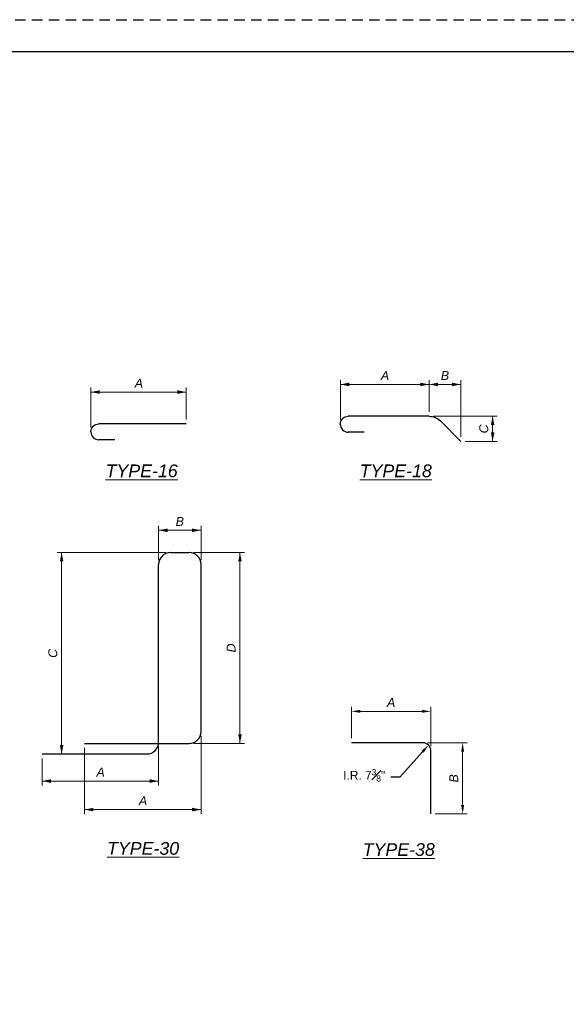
# Paper-space layout 'SL002' of a CAD drawing. Header units: inches. Extents: x -47 to 83, y -66 to 23.
# Tile 5 of 6: x 17 to 26, y 7 to 22. Entities that reach past the tile are written whole.
import ezdxf
from ezdxf import colors
from ezdxf.entities.mleader import LeaderData, LeaderLine
from ezdxf.enums import TextEntityAlignment as Align
from ezdxf.math import Vec2, Vec3

# ---------------------------------------------------------------- set-up
doc = ezdxf.new("R2010")
doc.units = ezdxf.units.IN
doc.header["$MEASUREMENT"] = 0
doc.linetypes.add('OhDOT_USTN3', pattern=[0.22, 0.165, -0.055])
for name, color, linetype in [('BR_P_Gen_Text', 7, 'Continuous'), ('GM_X_US_Shield', 7, 'Continuous'), ('SH_Border', 7, 'Continuous'), ('SH_Cut_Line', 7, 'OhDOT_USTN3'), ('SH_Data', 7, 'Continuous')]:
    doc.layers.add(name, color=color, linetype=linetype)
doc.styles.add('Font 70-Main Title', font='txt', dxfattribs={"width": 1.15, "height": 0.25})
doc.styles.add('Slanted Normal (0.14) Font 31', font='font31.shx', dxfattribs={"height": 0.14})
doc.styles.add('Slanted-Normal', font='font31.shx', dxfattribs={"height": 0.14})
doc.styles.add('Slanted-Normal LS 0.50 Masked', font='ariali.ttf', dxfattribs={"height": 0.14})
doc.styles.add('Slanted-Normal LS 0.50_0', font='font31.shx')
doc.styles.get("Standard").update_dxf_attribs({"font": 'arial.ttf'})
doc.styles.add('Straight-Normal', font='font30.shx', dxfattribs={"height": 0.14})
doc.styles.add('Straight-Sub Title', font='font30.shx', dxfattribs={"height": 0.17})
doc.styles.add('Text - CenterCenter 0.2 Italic Underlined', font='ariali.ttf', dxfattribs={"height": 0.2})
doc.dimstyles.new('Fract  Slanted', dxfattribs={"dimscale": 4, "dimtxt": 0.14, "dimasz": 0.14, "dimexe": 0.07, "dimexo": 0.07, "dimgap": 0.07, "dimtad": 1, "dimdec": 4, "dimzin": 3, "dimdsep": 46, "dimlunit": 4, "dimtxsty": 'Slanted-Normal LS 0.50_0', "dimcen": 0.09, "dimclrd": 97, "dimclre": 97, "dimaunit": 1, "dimadec": 4, "dimazin": 3, "dimtfac": 1, "dimtdec": 4, "dimtmove": 0, "dimatfit": 2, "dimfxl": 1, "dimtzin": 3, "dimlwd": 0, "dimlwe": 0, "dimarcsym": 0})

# ---------------------------------------------------------------- blocks, each defined once
blk = doc.blocks.new('BRDG2')
at = {"layer": 'SH_Border', "color": 7, "linetype": 'Continuous', "flags": 128}
blk.add_lwpolyline([(2, 21.5), (33.5, 21.5), (33.5, 0.5), (2, 0.5), (2, 21.5)], close=True, dxfattribs=at)
at = {"layer": 'SH_Cut_Line', "color": 7, "linetype": 'OhDOT_USTN3', "flags": 128}
blk.add_lwpolyline([(0, 22), (34, 22), (34, 0), (0, 0), (0, 22)], close=True, dxfattribs=at)
at = {"layer": 'SH_Data', "style": 'Straight-Normal'}
for tag, p in [('DESIGNAGENCY1', (32.921, 19.79)), ('DESIGNAGENCY2', (33.254, 19.79))]:
    blk.add_attdef(tag, text='', height=0.14, rotation=90, dxfattribs=at).set_placement(p, align=Align.MIDDLE_CENTER)
for tag, p in [('DATE', (32.973, 17.461)), ('STRUCFILENO', (33.473, 17.02)), ('REVIEWED', (32.973, 16.458)), ('DRAWN', (32.973, 15.52)), ('REVISED', (33.473, 15.52)), ('CALCULATED', (32.973, 14.52)), ('CHECKED', (33.473, 14.52))]:
    blk.add_attdef(tag, text='', height=0.14, rotation=90, dxfattribs=at).set_placement(p, align=Align.BOTTOM_CENTER)
at = {"layer": 'SH_Data', "style": 'Straight-Normal', "flags": 8}
for tag, p in [('TITLEAREA2M', (33.042, 9.538)), ('TITLEAREA2B', (33.333, 9.538))]:
    blk.add_attdef(tag, text='', height=0.14, rotation=90, dxfattribs=at).set_placement(p, align=Align.MIDDLE_CENTER)
at = {"layer": 'SH_Data', "style": 'Font 70-Main Title', "width": 1.15}
blk.add_attdef('TITLEAREA1', text='', height=0.25, rotation=90, dxfattribs=at).set_placement((32.8, 3.53), align=Align.MIDDLE_CENTER)
at = {"layer": 'SH_Data', "style": 'Font 70-Main Title', "width": 1.15, "flags": 8}
blk.add_attdef('PIDNO', (33.327, 3.618), '', height=0.15, rotation=90, dxfattribs=at)
at = {"layer": 'SH_Data', "style": 'Straight-Sub Title'}
for tag, p in [('SUBSHEETNO', (32.77, 1.582)), ('SUBSHEETTOTAL', (33.27, 1.582)), ('SHEETNO', (33.02, 1.003)), ('SHEETTOTAL', (33.02, 0.663))]:
    blk.add_attdef(tag, text='', height=0.17, dxfattribs=at).set_placement(p, align=Align.BOTTOM_CENTER)
blk = doc.blocks.new('*D955')
at = {"layer": 'BR_P_Gen_Text', "color": 7, "linetype": 'Continuous', "lineweight": 0, "transparency": 16777216}
for p, q in [((-0.805, 0.683), (-0.805, 1.308)), ((0.695, 0.808), (0.695, 1.308)), ((-0.805, 1.238), (0.695, 1.238))]:
    blk.add_line(p, q, dxfattribs=at)
blk.add_solid([(-0.665, 1.21), (-0.805, 1.238), (-0.665, 1.266)], dxfattribs=at)
at = {"layer": 'BR_P_Gen_Text', "color": 7, "linetype": 'Continuous', "lineweight": 0, "transparency": 16777216, "extrusion": (0, 0, -1)}
blk.add_solid([(-0.555, 1.266), (-0.695, 1.238), (-0.555, 1.21)], dxfattribs=at)
at = {"layer": 'Defpoints', "transparency": 16777216}
for p in [(-0.055, 1.238), (0.695, 1.238), (0.695, 0.738), (-0.805, 0.613)]:
    blk.add_point(p, dxfattribs=at)
at = {"layer": 'BR_P_Gen_Text', "color": 7, "linetype": 'Continuous', "transparency": 16777216, "style": 'Slanted-Normal LS 0.50 Masked'}
blk.add_text('A', height=0.14, dxfattribs=at).set_placement((-0.116, 1.378), align=Align.MIDDLE_LEFT)
blk = doc.blocks.new('*D974')
at = {"layer": 'BR_P_Gen_Text', "color": 7, "linetype": 'Continuous', "lineweight": 0, "transparency": 16777216}
for p, q in [((0.26, 4.534), (0.26, 5.071)), ((0.26, 5.001), (0.927, 5.001)), ((0.927, 4.534), (0.927, 5.071))]:
    blk.add_line(p, q, dxfattribs=at)
blk.add_solid([(0.4, 4.973), (0.26, 5.001), (0.4, 5.029)], dxfattribs=at)
at = {"layer": 'BR_P_Gen_Text', "color": 7, "linetype": 'Continuous', "lineweight": 0, "transparency": 16777216, "extrusion": (0, 0, -1)}
blk.add_solid([(-0.787, 5.029), (-0.927, 5.001), (-0.787, 4.973)], dxfattribs=at)
at = {"layer": 'Defpoints', "transparency": 16777216}
for p in [(0.594, 5.001), (0.927, 5.001), (0.26, 4.464), (0.927, 4.464)]:
    blk.add_point(p, dxfattribs=at)
at = {"layer": 'BR_P_Gen_Text', "color": 7, "linetype": 'Continuous', "transparency": 16777216, "style": 'Slanted-Normal LS 0.50 Masked'}
blk.add_text('B', height=0.14, dxfattribs=at).set_placement((0.528, 5.141), align=Align.MIDDLE_LEFT)
blk = doc.blocks.new('*D975')
at = {"layer": 'BR_P_Gen_Text', "color": 7, "linetype": 'Continuous', "lineweight": 0, "transparency": 16777216}
for p, q in [((0.809, 4.651), (1.609, 4.651)), ((1.539, 1.651), (1.539, 4.651)), ((0.809, 1.651), (1.609, 1.651))]:
    blk.add_line(p, q, dxfattribs=at)
at = {"layer": 'BR_P_Gen_Text', "color": 7, "linetype": 'Continuous', "lineweight": 0, "transparency": 16777216, "extrusion": (0, 0, -1)}
blk.add_solid([(-1.511, 4.511), (-1.539, 4.651), (-1.567, 4.511)], dxfattribs=at)
at = {"layer": 'BR_P_Gen_Text', "color": 7, "linetype": 'Continuous', "lineweight": 0, "transparency": 16777216}
blk.add_solid([(1.567, 1.791), (1.539, 1.651), (1.511, 1.791)], dxfattribs=at)
at = {"layer": 'Defpoints', "transparency": 16777216}
for p in [(0.739, 4.651), (1.539, 4.651), (1.539, 3.151), (0.739, 1.651)]:
    blk.add_point(p, dxfattribs=at)
at = {"layer": 'BR_P_Gen_Text', "color": 7, "linetype": 'Continuous', "transparency": 16777216, "style": 'Slanted-Normal LS 0.50 Masked'}
blk.add_text('D', height=0.14, rotation=90, dxfattribs=at).set_placement((1.399, 3.081), align=Align.MIDDLE_LEFT)
blk = doc.blocks.new('*D976')
at = {"layer": 'BR_P_Gen_Text', "color": 7, "linetype": 'Continuous', "lineweight": 0, "transparency": 16777216}
for p, q in [((0.378, 4.651), (-1.335, 4.651)), ((-1.265, 4.651), (-1.265, 1.484)), ((-1.503, 1.484), (-1.195, 1.484))]:
    blk.add_line(p, q, dxfattribs=at)
at = {"layer": 'BR_P_Gen_Text', "color": 7, "linetype": 'Continuous', "lineweight": 0, "transparency": 16777216, "extrusion": (0, 0, -1)}
blk.add_solid([(1.293, 4.511), (1.265, 4.651), (1.237, 4.511)], dxfattribs=at)
at = {"layer": 'BR_P_Gen_Text', "color": 7, "linetype": 'Continuous', "lineweight": 0, "transparency": 16777216}
blk.add_solid([(-1.237, 1.624), (-1.265, 1.484), (-1.293, 1.624)], dxfattribs=at)
at = {"layer": 'Defpoints', "transparency": 16777216}
for p in [(0.448, 4.651), (-1.265, 3.068), (-1.573, 1.484), (-1.265, 1.484)]:
    blk.add_point(p, dxfattribs=at)
at = {"layer": 'BR_P_Gen_Text', "color": 7, "linetype": 'Continuous', "transparency": 16777216, "style": 'Slanted-Normal LS 0.50 Masked'}
blk.add_text('C', height=0.14, rotation=90, dxfattribs=at).set_placement((-1.405, 2.996), align=Align.MIDDLE_LEFT)
blk = doc.blocks.new('*D977')
at = {"layer": 'BR_P_Gen_Text', "color": 7, "linetype": 'Continuous', "lineweight": 0, "transparency": 16777216}
for p, q in [((0.26, 1.602), (0.26, 0.988)), ((-1.573, 1.414), (-1.573, 0.988)), ((0.26, 1.058), (-1.573, 1.058))]:
    blk.add_line(p, q, dxfattribs=at)
blk.add_solid([(-1.433, 1.03), (-1.573, 1.058), (-1.433, 1.086)], dxfattribs=at)
at = {"layer": 'BR_P_Gen_Text', "color": 7, "linetype": 'Continuous', "lineweight": 0, "transparency": 16777216, "extrusion": (0, 0, -1)}
blk.add_solid([(-0.12, 1.086), (-0.26, 1.058), (-0.12, 1.03)], dxfattribs=at)
at = {"layer": 'Defpoints', "transparency": 16777216}
for p in [(0.26, 1.672), (-1.573, 1.484), (-1.573, 1.058), (-0.656, 1.058)]:
    blk.add_point(p, dxfattribs=at)
at = {"layer": 'BR_P_Gen_Text', "color": 7, "linetype": 'Continuous', "transparency": 16777216, "style": 'Slanted-Normal LS 0.50 Masked'}
blk.add_text('A', height=0.14, dxfattribs=at).set_placement((-0.717, 1.198), align=Align.MIDDLE_LEFT)
blk = doc.blocks.new('*D978')
at = {"layer": 'BR_P_Gen_Text', "color": 7, "linetype": 'Continuous', "lineweight": 0, "transparency": 16777216}
for p, q in [((0.927, 1.769), (0.927, 0.54)), ((-0.906, 1.581), (-0.906, 0.54)), ((0.927, 0.61), (-0.906, 0.61))]:
    blk.add_line(p, q, dxfattribs=at)
blk.add_solid([(-0.766, 0.582), (-0.906, 0.61), (-0.766, 0.638)], dxfattribs=at)
at = {"layer": 'BR_P_Gen_Text', "color": 7, "linetype": 'Continuous', "lineweight": 0, "transparency": 16777216, "extrusion": (0, 0, -1)}
blk.add_solid([(-0.787, 0.638), (-0.927, 0.61), (-0.787, 0.582)], dxfattribs=at)
at = {"layer": 'Defpoints', "transparency": 16777216}
for p in [(0.927, 1.839), (-0.906, 1.651), (-0.906, 0.61), (0.01, 0.61)]:
    blk.add_point(p, dxfattribs=at)
at = {"layer": 'BR_P_Gen_Text', "color": 7, "linetype": 'Continuous', "transparency": 16777216, "style": 'Slanted-Normal LS 0.50 Masked'}
blk.add_text('A', height=0.14, dxfattribs=at).set_placement((-0.05, 0.75), align=Align.MIDDLE_LEFT)
blk = doc.blocks.new('*D990')
at = {"layer": 'BR_P_Gen_Text', "color": 7, "linetype": 'Continuous', "lineweight": 0, "transparency": 16777216}
for p, q in [((0.583, 0.858), (1.581, 0.858)), ((1.511, 0.858), (1.511, 0.463)), ((1.081, 0.463), (1.581, 0.463))]:
    blk.add_line(p, q, dxfattribs=at)
at = {"layer": 'BR_P_Gen_Text', "color": 7, "linetype": 'Continuous', "lineweight": 0, "transparency": 16777216, "extrusion": (0, 0, -1)}
blk.add_solid([(-1.483, 0.718), (-1.511, 0.858), (-1.539, 0.718)], dxfattribs=at)
at = {"layer": 'BR_P_Gen_Text', "color": 7, "linetype": 'Continuous', "lineweight": 0, "transparency": 16777216}
blk.add_solid([(1.539, 0.603), (1.511, 0.463), (1.483, 0.603)], dxfattribs=at)
at = {"layer": 'Defpoints', "transparency": 16777216}
for p in [(0.513, 0.858), (1.511, 0.661), (1.011, 0.463), (1.511, 0.463)]:
    blk.add_point(p, dxfattribs=at)
at = {"layer": 'BR_P_Gen_Text', "color": 7, "linetype": 'Continuous', "transparency": 16777216, "style": 'Slanted-Normal LS 0.50 Masked'}
blk.add_text('C', height=0.14, rotation=90, dxfattribs=at).set_placement((1.371, 0.589), align=Align.MIDDLE_LEFT)
blk = doc.blocks.new('*D991')
at = {"layer": 'BR_P_Gen_Text', "color": 7, "linetype": 'Continuous', "lineweight": 0, "transparency": 16777216}
for p, q in [((-0.883, 0.803), (-0.883, 1.428)), ((0.513, 0.928), (0.513, 1.428)), ((-0.883, 1.358), (0.513, 1.358))]:
    blk.add_line(p, q, dxfattribs=at)
blk.add_solid([(-0.743, 1.33), (-0.883, 1.358), (-0.743, 1.386)], dxfattribs=at)
at = {"layer": 'BR_P_Gen_Text', "color": 7, "linetype": 'Continuous', "lineweight": 0, "transparency": 16777216, "extrusion": (0, 0, -1)}
blk.add_solid([(-0.373, 1.386), (-0.513, 1.358), (-0.373, 1.33)], dxfattribs=at)
at = {"layer": 'Defpoints', "transparency": 16777216}
for p in [(-0.185, 1.358), (0.513, 1.358), (0.513, 0.858), (-0.883, 0.733)]:
    blk.add_point(p, dxfattribs=at)
at = {"layer": 'BR_P_Gen_Text', "color": 7, "linetype": 'Continuous', "transparency": 16777216, "style": 'Slanted-Normal LS 0.50 Masked'}
blk.add_text('A', height=0.14, dxfattribs=at).set_placement((-0.246, 1.498), align=Align.MIDDLE_LEFT)
blk = doc.blocks.new('*D992')
at = {"layer": 'BR_P_Gen_Text', "color": 7, "linetype": 'Continuous', "lineweight": 0, "transparency": 16777216}
for p, q in [((0.513, 0.928), (0.513, 1.428)), ((1.011, 0.533), (1.011, 1.428)), ((0.513, 1.358), (1.011, 1.358))]:
    blk.add_line(p, q, dxfattribs=at)
blk.add_solid([(0.653, 1.33), (0.513, 1.358), (0.653, 1.386)], dxfattribs=at)
at = {"layer": 'BR_P_Gen_Text', "color": 7, "linetype": 'Continuous', "lineweight": 0, "transparency": 16777216, "extrusion": (0, 0, -1)}
blk.add_solid([(-0.871, 1.386), (-1.011, 1.358), (-0.871, 1.33)], dxfattribs=at)
at = {"layer": 'Defpoints', "transparency": 16777216}
for p in [(0.762, 1.358), (1.011, 1.358), (0.513, 0.858), (1.011, 0.463)]:
    blk.add_point(p, dxfattribs=at)
at = {"layer": 'BR_P_Gen_Text', "color": 7, "linetype": 'Continuous', "transparency": 16777216, "style": 'Slanted-Normal LS 0.50 Masked'}
blk.add_text('B', height=0.14, dxfattribs=at).set_placement((0.697, 1.498), align=Align.MIDDLE_LEFT)
blk = doc.blocks.new('*D993')
at = {"layer": 'BR_P_Gen_Text', "color": 97, "linetype": 'Continuous', "lineweight": 0, "transparency": 16777216}
for p, q in [((22.246, 10.702), (22.246, 11.196)), ((23.496, 10.577), (23.496, 11.196)), ((22.386, 11.126), (23.356, 11.126))]:
    blk.add_line(p, q, dxfattribs=at)
at = {"layer": 'BR_P_Gen_Text', "color": 97, "linetype": 'Continuous', "transparency": 16777216}
for points in [[(22.386, 11.149), (22.386, 11.103), (22.246, 11.126)], [(23.356, 11.149), (23.356, 11.103), (23.496, 11.126)]]:
    blk.add_solid(points, dxfattribs=at)
at = {"layer": 'Defpoints', "color": 0, "linetype": 'Continuous', "transparency": 16777216}
for p in [(23.496, 11.126), (22.246, 10.632), (23.496, 10.507)]:
    blk.add_point(p, dxfattribs=at)
at = {"layer": 'BR_P_Gen_Text', "color": 0, "linetype": 'Continuous', "lineweight": 0, "transparency": 16777216, "insert": (22.871, 11.266), "char_height": 0.14, "attachment_point": 5, "style": 'Slanted-Normal LS 0.50 Masked'}
blk.add_mtext('A', dxfattribs=at)
blk = doc.blocks.new('*D994')
at = {"layer": 'BR_P_Gen_Text', "color": 97, "linetype": 'Continuous', "lineweight": 0, "transparency": 16777216}
for p, q in [((23.441, 10.632), (24.066, 10.632)), ((23.996, 9.653), (23.996, 10.492)), ((23.566, 9.513), (24.066, 9.513))]:
    blk.add_line(p, q, dxfattribs=at)
at = {"layer": 'BR_P_Gen_Text', "color": 97, "linetype": 'Continuous', "transparency": 16777216}
for points in [[(23.972, 10.492), (24.019, 10.492), (23.996, 10.632)], [(23.972, 9.653), (24.019, 9.653), (23.996, 9.513)]]:
    blk.add_solid(points, dxfattribs=at)
at = {"layer": 'Defpoints', "color": 0, "linetype": 'Continuous', "transparency": 16777216}
for p in [(23.371, 10.632), (23.996, 10.632), (23.496, 9.513)]:
    blk.add_point(p, dxfattribs=at)
at = {"layer": 'BR_P_Gen_Text', "color": 0, "linetype": 'Continuous', "lineweight": 0, "transparency": 16777216, "insert": (23.856, 10.072), "char_height": 0.14, "attachment_point": 5, "rotation": 90, "style": 'Slanted-Normal LS 0.50 Masked'}
blk.add_mtext('B', dxfattribs=at)
blk = doc.blocks.new('REBAR16')
at = {"layer": 'BR_P_Gen_Text', "color": 30}
for p, q in [((0.69458, 0.73774), (-0.68042, 0.73774)), ((-0.43042, 0.48774), (-0.68042, 0.48774))]:
    blk.add_line(p, q, dxfattribs=at)
at = {"layer": 'BR_P_Gen_Text', "color": 30, "extrusion": (0, 0, -1)}
blk.add_arc((0.68042, 0.61274), 0.125, 0, 90, dxfattribs=at)
at = {"layer": 'BR_P_Gen_Text', "color": 30}
blk.add_arc((-0.68042, 0.61274), 0.125, 180, 270, dxfattribs=at)
at = {"layer": 'BR_P_Gen_Text', "lineweight": 13, "style": 'Text - CenterCenter 0.2 Italic Underlined'}
blk.add_text('%%uTYPE-16%%U', height=0.2, dxfattribs=at).set_placement((-0.00666, 0), align=Align.MIDDLE_CENTER)
at = {"layer": 'BR_P_Gen_Text', "color": 7, "linetype": 'Continuous', "lineweight": 0}
dim = blk.add_linear_dim(base=(0.69458, 1.23774), p1=(-0.80542, 0.61274), p2=(0.69458, 0.73774), text='A', dimstyle='Fract  Slanted', override={"dimatfit": 3}, dxfattribs=at)
dim.commit()
dim.dimension.update_dxf_attribs({"geometry": '*D955', "text_midpoint": (-0.05542, 1.23774)})
blk = doc.blocks.new('REBAR30')
at = {"layer": 'BR_P_Gen_Text', "color": 30}
for p, q in [((0.4477295, 4.6511216), (0.7393988, 4.6511216)), ((0.2602295, 1.6719549), (0.2602295, 4.4636216)), ((0.9268962, 1.8386216), (0.9268962, 4.4636216)), ((-0.9064372, 1.6511216), (0.7393962, 1.6511216)), ((-1.5731038, 1.4844549), (0.0727295, 1.4844549))]:
    blk.add_line(p, q, dxfattribs=at)
for centre, start, end in [((0.4477295, 4.4636216), 90, 179.99999998), ((0.7393962, 4.4636216), 0, 90), ((0.7393962, 1.8386216), 270.0000001, 0), ((0.0727295, 1.6719549), 270, 0)]:
    blk.add_arc(centre, 0.1875, start, end, dxfattribs=at)
at = {"layer": 'BR_P_Gen_Text', "lineweight": 13, "style": 'Text - CenterCenter 0.2 Italic Underlined'}
blk.add_text('%%uTYPE-30%%U', height=0.2, dxfattribs=at).set_placement((0.0159924, 0), align=Align.MIDDLE_CENTER)
at = {"layer": 'BR_P_Gen_Text', "color": 7, "linetype": 'Continuous', "lineweight": 0}
dim = blk.add_linear_dim(base=(0.9268962, 5.0007281), p1=(0.2602295, 4.4636216), p2=(0.9268962, 4.4636216), text='B', dimstyle='Fract  Slanted', override={"dimdec": 4, "dimlfac": 12, "dimlunit": 5, "dimatfit": 3}, dxfattribs=at)
dim.commit()
dim.dimension.update_dxf_attribs({"geometry": '*D974', "text_midpoint": (0.5935628, 5.0007281)})
for base, p1, p2, angle, text, picture, middle in [((-1.2645563, 1.4844549), (0.4477295, 4.6511216), (-1.5731038, 1.4844549), 270, 'C', '*D976', (-1.2645563, 3.0677883)), ((1.5393962, 4.6511216), (0.7393962, 1.6511216), (0.7393962, 4.6511216), 90, 'D', '*D975', (1.5393962, 3.1511216)), ((-0.9064372, 0.6098519), (0.9268962, 1.8386216), (-0.9064372, 1.6511216), 180, 'A', '*D978', (0.0102295, 0.6098519)), ((-1.5731038, 1.0583919), (0.2602295, 1.6719549), (-1.5731038, 1.4844549), 180, 'A', '*D977', (-0.6564372, 1.0583919))]:
    dim = blk.add_linear_dim(base=base, p1=p1, p2=p2, angle=angle, text=text, dimstyle='Fract  Slanted', override={"dimatfit": 3}, dxfattribs=at)
    dim.commit()
    dim.dimension.update_dxf_attribs({"geometry": picture, "text_midpoint": middle})
blk = doc.blocks.new('REBAR18')
at = {"layer": 'BR_P_Gen_Text', "color": 30}
for p, q in [((0.5130275, 0.8575995), (-0.7584191, 0.8575995)), ((0.6898042, 0.7843762), (1.0107333, 0.4634471)), ((-0.5084191, 0.6075995), (-0.7584191, 0.6075995))]:
    blk.add_line(p, q, dxfattribs=at)
at = {"layer": 'BR_P_Gen_Text', "color": 30, "extrusion": (0, 0, -1)}
for centre, radius, start, end in [((0.7584191, 0.7325995), 0.125, 0, 90), ((-0.5130275, 0.6075995), 0.25, 90, 135)]:
    blk.add_arc(centre, radius, start, end, dxfattribs=at)
at = {"layer": 'BR_P_Gen_Text', "color": 30}
blk.add_arc((-0.7584191, 0.7325995), 0.125, 180, 270, dxfattribs=at)
at = {"layer": 'BR_P_Gen_Text', "lineweight": 13, "style": 'Text - CenterCenter 0.2 Italic Underlined'}
blk.add_text('%%uTYPE-18%%U', height=0.2, dxfattribs=at).set_placement((-0.012031, 0), align=Align.MIDDLE_CENTER)
at = {"layer": 'BR_P_Gen_Text', "color": 7, "linetype": 'Continuous', "lineweight": 0}
for base, p1, p2, text, override, picture, middle in [((0.5130275, 1.3575995), (-0.8834191, 0.7325995), (0.5130275, 0.8575995), 'A', {"dimscale": 1, "dimtxsty": 'Slanted-Normal LS 0.50 Masked', "dimatfit": 3}, '*D991', (-0.1851958, 1.3575995)), ((1.0107333, 1.3575995), (0.5130275, 0.8575995), (1.0107333, 0.4634471), 'B', {"dimscale": 1, "dimdec": 4, "dimlfac": 12, "dimlunit": 5, "dimtxsty": 'Slanted-Normal LS 0.50 Masked', "dimatfit": 3}, '*D992', (0.7618804, 1.3575995))]:
    dim = blk.add_linear_dim(base=base, p1=p1, p2=p2, text=text, dimstyle='Fract  Slanted', override=override, dxfattribs=at)
    dim.commit()
    dim.dimension.update_dxf_attribs({"geometry": picture, "text_midpoint": middle})
dim = blk.add_linear_dim(base=(1.5107333, 0.4634471), p1=(0.5130275, 0.8575995), p2=(1.0107333, 0.4634471), angle=270, text='C', dimstyle='Fract  Slanted', override={"dimscale": 1, "dimdec": 4, "dimlfac": 12, "dimlunit": 5, "dimtxsty": 'Slanted-Normal LS 0.50 Masked', "dimatfit": 3}, dxfattribs=at)
dim.commit()
dim.dimension.update_dxf_attribs({"geometry": '*D990', "text_midpoint": (1.5107333, 0.6605233)})

psp = doc.layouts.new('SL002')

# ---------------------------------------------------------------- linework, layer by layer
at = {"layer": 'BR_P_Gen_Text', "color": 30, "flags": 128}
psp.add_lwpolyline([(23.4958225, 9.5129867), (23.4958225, 10.5069264, 0.4142135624), (23.3708225, 10.6319264), (22.2458225, 10.6319264)], format="xyb", dxfattribs=at)

# ---------------------------------------------------------------- block references
at = {"layer": 'BR_P_Gen_Text', "color": 30}
for name, p in [('REBAR18', (22.956129, 14.9072568)), ('REBAR16', (18.956129, 14.9072568)), ('REBAR30', (18.956129, 8.9712009))]:
    psp.add_blockref(name, p, dxfattribs=at)
at = {"layer": 'GM_X_US_Shield'}
psp.add_blockref('BRDG2', (0, 0), dxfattribs=at)

# ---------------------------------------------------------------- texts
at = {"layer": 'BR_P_Gen_Text', "lineweight": 13, "style": 'Text - CenterCenter 0.2 Italic Underlined'}
psp.add_text('%%UTYPE-38', height=0.2, dxfattribs=at).set_placement((22.9914303, 8.9534538), align=Align.MIDDLE_CENTER)
at = {"layer": 'BR_P_Gen_Text', "char_height": 0.111111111, "width": 1.13, "attachment_point": 8, "style": 'Slanted-Normal'}
for insert in [(25.4557202, 11.6994124), (25.4557202, 10.5744124), (25.4557202, 10.1994124), (25.4557202, 9.8244124), (25.4557202, 9.4494124), (25.4557202, 8.3244124), (25.4557202, 7.9494124), (25.4557202, 7.5744124), (19.2057202, 7.1994124), (20.4557202, 7.1994124), (21.7057202, 7.1994124), (22.9557202, 7.1994124), (24.2057202, 7.1994124), (25.4557202, 7.1994124)]:
    psp.add_mtext('{\\fCalibri|b0|i0|c0;', dxfattribs=dict(at, insert=insert))
at = {"layer": 'BR_P_Gen_Text', "char_height": 0.111111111, "width": 1.13, "attachment_point": 8}
for insert in [(24.2057202, 6.8244124), (25.4557202, 6.8244124)]:
    psp.add_mtext('{\\fCalibri|b0|i0|c0;', dxfattribs=dict(at, insert=insert))

# ---------------------------------------------------------------- dimensions: what is measured, and where the dimension line sits
at = {"layer": 'BR_P_Gen_Text', "color": 7, "linetype": 'Continuous', "lineweight": 0}
dim = psp.add_linear_dim(base=(23.4958225, 11.1261149), p1=(22.2458225, 10.6319264), p2=(23.4958225, 10.5069264), text='A', dimstyle='Fract  Slanted', override={"dimscale": 1, "dimtxsty": 'Slanted-Normal LS 0.50 Masked', "dimatfit": 3}, dxfattribs=at)
dim.commit()
dim.dimension.update_dxf_attribs({"geometry": '*D993', "text_midpoint": (22.8708225, 11.2661149)})
dim = psp.add_linear_dim(base=(23.9958225, 10.6319264), p1=(23.4958225, 9.5129867), p2=(23.3708225, 10.6319264), angle=90, text='B', dimstyle='Fract  Slanted', override={"dimscale": 1, "dimdec": 4, "dimlfac": 12, "dimlunit": 5, "dimtxsty": 'Slanted-Normal LS 0.50 Masked', "dimatfit": 3}, dxfattribs=at)
dim.commit()
dim.dimension.update_dxf_attribs({"geometry": '*D994', "text_midpoint": (23.8558225, 10.0724565)})

# ---------------------------------------------------------------- leaders
at = {"layer": 'BR_P_Gen_Text'}
ml = psp.add_multileader_mtext('Standard', dxfattribs=at)
ml.set_content('\\A1;I.R. 7{\\H0.7x;\\S3#8;}"', color=256, style='Slanted Normal (0.14) Font 31')
ml.set_leader_properties(color=97)
ml.build(insert=Vec2(0, 0))
ml.multileader.update_dxf_attribs({"text_right_attachment_type": 3, "dogleg_length": 0.140625, "arrow_head_size": 0.140625})
ctx = ml.context
ctx.base_point, ctx.char_height, ctx.arrow_head_size, ctx.landing_gap_size, ctx.plane_origin = Vec3(21.7959069, 10.1486558), 0.14, 0.140625, 0.09, Vec3(23.4592109, 10.5953148)
ctx.right_attachment, ctx.text_align_type = 3, 2
notes = []
notes.append((ctx, [(0, (1, 1, 0), (23.0084208, 10.0926558), (-1, 0), 0.140625, [(0, [(23.4592109, 10.5953148)], 0, [])])]))
ctx.mtext.insert, ctx.mtext.alignment, ctx.mtext.flow_direction = Vec3(22.7777958, 10.2186558), 3, 5
for ctx, leaders in notes:
    for number, flags, end, landing, length, lines in leaders:
        leader = LeaderData()
        leader.index, (leader.has_last_leader_line, leader.has_dogleg_vector, leader.attachment_direction) = number, flags
        leader.last_leader_point, leader.dogleg_vector, leader.dogleg_length = Vec3(end), Vec3(landing), length
        for number, points, colour, breaks in lines:
            line = LeaderLine()
            line.index, line.vertices, line.color, line.breaks = number, Vec3.list(points), colors.encode_raw_color(colour), breaks
            leader.lines.append(line)
        ctx.leaders.append(leader)

doc.saveas('drawing.dxf')
